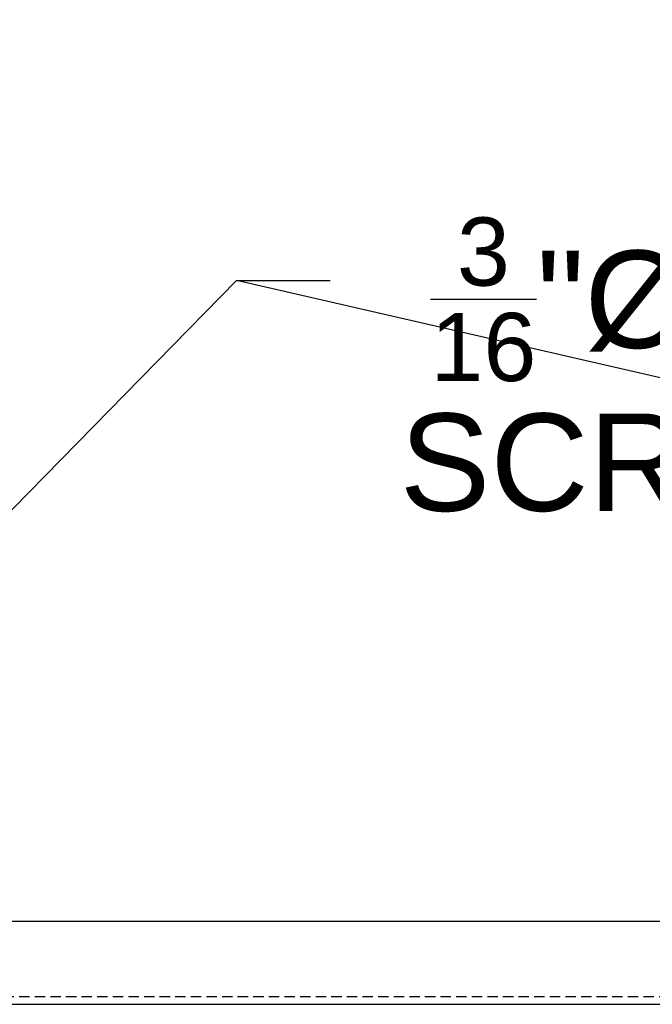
# Model space of a CAD drawing. Header units: feet. Extents: x -114 to 1432, y 355 to 669.
# Tile 122 of 197: x 1253 to 1268, y 456 to 480. Entities that reach past the tile are written whole.
import ezdxf
from ezdxf import colors
from ezdxf.entities.mleader import LeaderData, LeaderLine
from ezdxf.math import Vec2, Vec3

# ---------------------------------------------------------------- set-up
doc = ezdxf.new("R2010")
doc.units = ezdxf.units.FT
doc.header["$MEASUREMENT"] = 0
doc.linetypes.add('DOT', pattern=[0.25, 0, -0.25])
doc.linetypes.add('HIDDEN', pattern=[0.375, 0.25, -0.125])
for name, color, linetype in [('A-BULLETINBOARD', 3, 'Continuous'), ('A-HIDDEN', 8, 'DOT'), ('G-ANNO-TXT', 7, 'Continuous')]:
    doc.layers.add(name, color=color, linetype=linetype)
doc.styles.add('Arial', font='arial.ttf')

msp = doc.modelspace()

# ---------------------------------------------------------------- linework, layer by layer
at = {"layer": 'A-BULLETINBOARD', "linetype": 'Continuous'}
for points in [[(1296.5436, 456.1881), (1296.5436, 504.1881), (1248.5436, 504.1881), (1248.5436, 456.1881)], [(1294.5436, 458.1881), (1294.5436, 502.1881), (1250.5436, 502.1881), (1250.5436, 458.1881)]]:
    msp.add_lwpolyline(points, close=True, dxfattribs=at)
at = {"layer": 'A-HIDDEN', "linetype": 'HIDDEN'}
msp.add_lwpolyline([(1296.3561, 456.3756), (1296.3561, 504.0006), (1248.7311, 504.0006), (1248.7311, 456.3756)], close=True, dxfattribs=at)

# ---------------------------------------------------------------- leaders
at = {"layer": 'G-ANNO-TXT'}
ml = msp.add_multileader_mtext('Standard', dxfattribs=at)
ml.set_content('\\A1;{\\H0.7x;\\S3/16;}"%%Cx2.5" LAG\\PSCREW (TYP.)', color=7, style='Arial')
ml.set_leader_properties(color=2, linetype='ByLayer', lineweight=-1)
ml.build(insert=Vec2(0, 0))
ml.multileader.update_dxf_attribs({"dogleg_length": 0.125, "arrow_head_size": 2.88, "scale": 18})
ctx = ml.context
ctx.base_point, ctx.scale, ctx.char_height, ctx.arrow_head_size, ctx.landing_gap_size, ctx.plane_origin = Vec3(1260.3293, 473.5838), 18, 2.34, 2.88, 1.8, Vec3(1298.8393, 486.1881)
ctx.text_align_type = 1
notes = []
notes.append((ctx, [(0, (1, 1, 0), (1258.0793, 473.5838), (1, 0), 2.25, [(0, [(1297.2342, 464.5813)], 0, []), (1, [(1248.9781, 464.293)], 0, [])])]))
ctx.mtext.insert, ctx.mtext.alignment, ctx.mtext.flow_direction = Vec3(1273.2562, 475.0978), 2, 5
for ctx, leaders in notes:
    for number, flags, end, landing, length, lines in leaders:
        leader = LeaderData()
        leader.index, (leader.has_last_leader_line, leader.has_dogleg_vector, leader.attachment_direction) = number, flags
        leader.last_leader_point, leader.dogleg_vector, leader.dogleg_length = Vec3(end), Vec3(landing), length
        for number, points, colour, breaks in lines:
            line = LeaderLine()
            line.index, line.vertices, line.color, line.breaks = number, Vec3.list(points), colors.encode_raw_color(colour), breaks
            leader.lines.append(line)
        ctx.leaders.append(leader)

doc.saveas('drawing.dxf')
